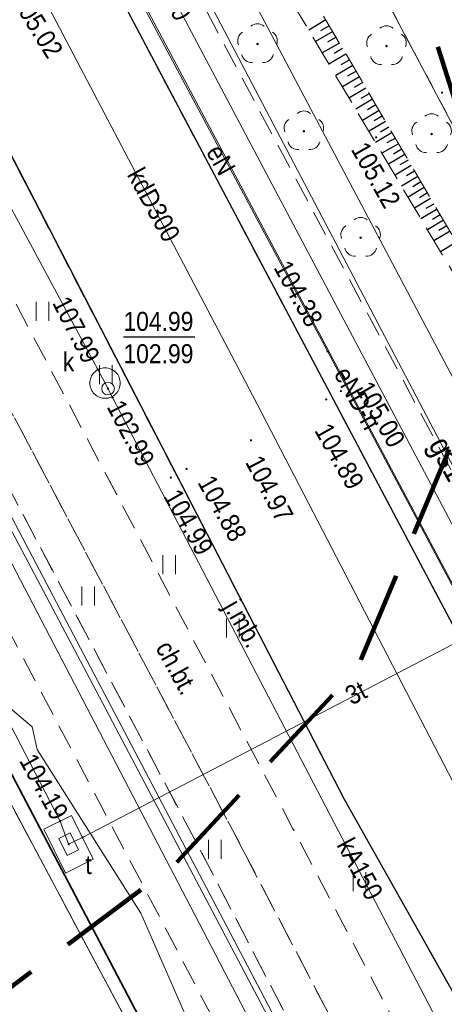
# Model space of a CAD drawing. Extents: x 7489187 to 7491099, y 5781939 to 5785132.
# Tile 189 of 217: x 7490459 to 7490475, y 5784303 to 5784342. Entities that reach past the tile are written whole.
import ezdxf
from ezdxf.enums import TextEntityAlignment as Align

# ---------------------------------------------------------------- set-up
doc = ezdxf.new("R2010")
doc.units = 0
doc.header["$MEASUREMENT"] = 0
for name, pattern in [('1.5_0.5', [2, 1.5, -0.5]), ('218-500', [1, 0.5, -0.5]), ('219-500', [0]), ('4', [1.8, 1.2, -0.6]), ('mz1.0_0.5', [1.5, 1, -0.5]), ('mz1.25_0.5', [1.75, 1.25, -0.5])]:
    doc.linetypes.add(name, pattern=pattern)
doc.layers.get('0').update_dxf_attribs({"linetype": 'CONTINUOUS', "lineweight": 5})
for name, color, linetype, transparency in [('0 Inne (niezydentyfikowane)', 7, 'CONTINUOUS', 0.8), ('217-Granica konturu klasyfikcyjnego', 7, 'CONTINUOUS', 0.8), ('218-Granica użytku', 7, 'CONTINUOUS', 0.8), ('219-Linia granicy', 7, 'CONTINUOUS', 0.8), ('583-Oś przewodu-SGPOD', 7, 'CONTINUOUS', 0.8), ('583-Oś przewodu-SGPOD-Atr17', 7, 'CONTINUOUS', 0.8), ('chodnik (powierzchnia)', 7, 'CONTINUOUS', 0.8), ('chodnik (powierzchnia)-Atr17', 7, 'CONTINUOUS', 0.8), ('drzewo liściaste (punkt)', 7, 'CONTINUOUS', 0.8), ('jezdnia (powierzchnia)', 7, 'CONTINUOUS', 0.8), ('jezdnia (powierzchnia)-Atr17', 7, 'CONTINUOUS', 0.8), ('komora podziemna - przewód kanalizacyjny (powierzchnia)', 7, 'CONTINUOUS', 0.8), ('komora podziemna - przewód telekomunikacyjny (powierzchnia)', 7, 'CONTINUOUS', 0.8), ('krawężnik (linia)', 7, 'CONTINUOUS', 0.8), ('Obszar opracowania', 7, 'CONTINUOUS', 0.8), ('ogrodzenie trwałe (linia)', 7, 'CONTINUOUS', 0.8), ('przewód elektroenergetyczny (linia)', 7, 'CONTINUOUS', 0.8), ('przewód elektroenergetyczny (linia)-Atr1', 7, 'CONTINUOUS', 0.8), ('przewód kanalizacyjny (linia)', 7, 'CONTINUOUS', 0.8), ('przewód kanalizacyjny (linia)-Atr1', 7, 'CONTINUOUS', 0.8), ('przewód telekomunikacyjny (linia)', 7, 'CONTINUOUS', 0.8), ('przewód telekomunikacyjny (linia)-Atr1', 7, 'CONTINUOUS', 0.8), ('przewód wodociągowy (linia)', 7, 'CONTINUOUS', 0.8), ('przewód wodociągowy (linia)-Atr1', 7, 'CONTINUOUS', 0.8), ('punkt o określonej wysokości (sieć elektroenergetyczna)', 7, 'CONTINUOUS', 0.8), ('punkt o określonej wysokości (sieć elektroenergetyczna)-Atr2', 7, 'CONTINUOUS', 0.8), ('punkt o określonej wysokości (sieć kanalizacyjna)', 7, 'CONTINUOUS', 0.8), ('punkt o określonej wysokości (sieć kanalizacyjna)-Atr2', 7, 'CONTINUOUS', 0.8), ('punkt o określonej wysokości (sieć kanalizacyjna)-Atr3', 7, 'CONTINUOUS', 0.8), ('punkt o określonej wysokości (sieć telekomunikacyjna)', 7, 'CONTINUOUS', 0.8), ('punkt o określonej wysokości (sieć telekomunikacyjna)-Atr2', 7, 'CONTINUOUS', 0.8), ('punkt wysokościowy sztuczny', 7, 'CONTINUOUS', 0.8), ('punkt wysokościowy sztuczny-Atr2', 7, 'CONTINUOUS', 0.8), ('skarpa nieumocniona (powierzchnia)', 7, 'CONTINUOUS', 0.8), ('trawnik (powierzchnia)', 7, 'CONTINUOUS', 0.8), ('trawnik (powierzchnia) - symbol', 7, 'CONTINUOUS', 0.8), ('właz okrągły - siec kanalizacyjna (punkt)', 7, 'CONTINUOUS', 0.8), ('właz okrągły - siec kanalizacyjna (punkt)-Atr17', 7, 'CONTINUOUS', 0.8), ('właz prostokątny - siec telekomunikacyjna (punkt)', 7, 'CONTINUOUS', 0.8), ('właz prostokątny - siec telekomunikacyjna (punkt)-Atr17', 7, 'CONTINUOUS', 0.8)]:
    doc.layers.add(name, color=color, linetype=linetype, transparency=transparency)
doc.styles.get("Standard").update_dxf_attribs({"font": 'txt', "width": 0.75})
doc.linetypes.add('902-500', pattern='A,3.75,0,[1,ksztalty.shx,S=0.5,R=0,X=0,Y=0],3.75', length=7.5)

# ---------------------------------------------------------------- blocks, each defined once
blk = doc.blocks.new('PW01')
at = {"linetype": 'Continuous', "lineweight": 13}
h = blk.add_hatch(color=0, dxfattribs=at)
edge = h.paths.add_edge_path()
edge.add_arc((0, 0), 0.045, 0, 360)
blk = doc.blocks.new('US22')
at = {"color": 0, "linetype": 'Continuous', "lineweight": 13}
blk.add_circle((0, 0), 0.25, dxfattribs=at)
blk = doc.blocks.new('TU04')
at = {"color": 0, "linetype": 'Continuous', "lineweight": 13}
for p, q in [((0, 0), (0, 0.75)), ((0.5, 0), (0.5, 0.75))]:
    blk.add_line(p, q, dxfattribs=at)
blk = doc.blocks.new('OP021')
at = {"linetype": 'Continuous', "lineweight": 13}
h = blk.add_hatch(color=0, dxfattribs=at)
edge = h.paths.add_edge_path()
edge.add_arc((0, 0), 0.05, 0, 360)
at = {"color": 0, "linetype": 'Continuous', "lineweight": 13}
for centre, start, end in [((0, 0.4), 49.272, 130.728), ((-0.38, 0.124), 121.308, 202.548), ((0.38, 0.124), 337.452, 58.692), ((-0.235, -0.324), 193.221, 274.871), ((0.235, -0.324), 265.129, 346.779)]:
    blk.add_arc(centre, 0.4, start, end, dxfattribs=at)
blk = doc.blocks.new('US22B')
at = {"color": 0, "linetype": 'Continuous', "lineweight": 0}
blk.add_lwpolyline([(-0.375, -0.25), (0.375, -0.25), (0.375, 0.25), (-0.375, 0.25)], close=True, dxfattribs=at)
blk = doc.blocks.new('PW02')
at = {"linetype": 'Continuous', "lineweight": 13}
h = blk.add_hatch(color=0, dxfattribs=at)
edge = h.paths.add_edge_path()
edge.add_arc((0, 0), 0.045, 0, 360)

msp = doc.modelspace()

# ---------------------------------------------------------------- linework, layer by layer
at = {"layer": '0 Inne (niezydentyfikowane)', "color": 7, "linetype": 'Continuous', "lineweight": 25, "flags": 128}
for points in [[(7490470.62, 5784341.63), (7490469.94, 5784341.23)], [(7490470.75, 5784341.4), (7490470.41, 5784341.2)], [(7490470.89, 5784341.18), (7490470.21, 5784340.78)], [(7490471.02, 5784340.95), (7490470.68, 5784340.75)], [(7490471.15, 5784340.72), (7490470.47, 5784340.33)], [(7490471.28, 5784340.5), (7490470.94, 5784340.3)], [(7490471.41, 5784340.28), (7490470.74, 5784339.88)], [(7490471.68, 5784339.83), (7490471.01, 5784339.44)], [(7490471.54, 5784340.05), (7490471.21, 5784339.86)], [(7490471.94, 5784339.38), (7490471.27, 5784338.99)], [(7490471.81, 5784339.61), (7490471.47, 5784339.41)], [(7490472.2, 5784338.94), (7490471.53, 5784338.55)], [(7490472.07, 5784339.16), (7490471.73, 5784338.97)], [(7490472.33, 5784338.72), (7490472, 5784338.53)], [(7490472.46, 5784338.5), (7490471.8, 5784338.11)], [(7490472.59, 5784338.28), (7490472.26, 5784338.09)], [(7490472.72, 5784338.06), (7490472.06, 5784337.67)], [(7490472.84, 5784337.84), (7490472.52, 5784337.65)], [(7490472.97, 5784337.62), (7490472.32, 5784337.24)], [(7490473.1, 5784337.4), (7490472.77, 5784337.21)], [(7490473.23, 5784337.19), (7490472.58, 5784336.8)], [(7490473.36, 5784336.97), (7490473.03, 5784336.78)], [(7490473.49, 5784336.75), (7490472.83, 5784336.37)], [(7490473.74, 5784336.32), (7490473.09, 5784335.94)], [(7490473.61, 5784336.53), (7490473.29, 5784336.34)], [(7490473.99, 5784335.89), (7490473.35, 5784335.51)], [(7490473.87, 5784336.1), (7490473.54, 5784335.91)], [(7490474.25, 5784335.45), (7490473.6, 5784335.08)], [(7490474.12, 5784335.67), (7490473.8, 5784335.48)], [(7490474.37, 5784335.24), (7490474.05, 5784335.05)], [(7490474.5, 5784335.02), (7490473.86, 5784334.64)], [(7490474.63, 5784334.81), (7490474.31, 5784334.62)], [(7490474.75, 5784334.59), (7490474.11, 5784334.21)], [(7490474.88, 5784334.37), (7490474.56, 5784334.19)], [(7490475.01, 5784334.16), (7490474.37, 5784333.78)], [(7490475.13, 5784333.94), (7490474.82, 5784333.76)], [(7490475.26, 5784333.73), (7490474.63, 5784333.35)], [(7490475.39, 5784333.51), (7490475.07, 5784333.32)], [(7490475.52, 5784333.3), (7490474.88, 5784332.92)], [(7490475.77, 5784332.86), (7490475.14, 5784332.49)]]:
    msp.add_lwpolyline(points, dxfattribs=at)
at = {"layer": '217-Granica konturu klasyfikcyjnego', "color": 3, "linetype": '1.5_0.5', "lineweight": 18, "flags": 128}
msp.add_lwpolyline([(7490463.54, 5784300.68), (7490451.25, 5784323.72)], dxfattribs=at)
at = {"layer": '218-Granica użytku', "color": 3, "linetype": '218-500', "lineweight": 18, "flags": 128}
for points in [[(7490487.01, 5784316.04), (7490467.65, 5784352.51)], [(7490467.65, 5784352.51), (7490487.01, 5784316.04)], [(7490463.54, 5784300.68), (7490451.25, 5784323.72)], [(7490451.25, 5784323.72), (7490463.54, 5784300.68)]]:
    msp.add_lwpolyline(points, dxfattribs=at)
at = {"layer": '219-Linia granicy', "color": 7, "linetype": '219-500', "lineweight": 18, "flags": 128}
for points in [[(7490487.01, 5784316.04), (7490467.65, 5784352.51)], [(7490496.44, 5784238.92), (7490451.25, 5784323.72)]]:
    msp.add_lwpolyline(points, dxfattribs=at)
at = {"layer": '583-Oś przewodu-SGPOD', "color": 52, "linetype": 'Continuous', "lineweight": 18, "flags": 128}
msp.add_lwpolyline([(7490461.24, 5784351.44), (7490482.58, 5784310.82), (7490483.22, 5784310.14), (7490484.28, 5784309.5), (7490486.66, 5784308.8), (7490487.76, 5784308.18), (7490488.38, 5784307.37), (7490493.64, 5784298), (7490493.87, 5784297.7)], dxfattribs=at)
at = {"layer": 'chodnik (powierzchnia)', "color": 7, "linetype": 'mz1.0_0.5', "lineweight": 18, "flags": 128}
for points in [[(7490449.49, 5784367.1), (7490463.26, 5784341.09), (7490478.57, 5784312.2), (7490480.97, 5784313.72), (7490465.74, 5784342.29), (7490464.069, 5784345.455), (7490451.95, 5784368.34), (7490442.958, 5784385.371), (7490438.82, 5784393.1), (7490435.63, 5784399.25), (7490437.33, 5784400.13), (7490435.16, 5784404.21), (7490433.39, 5784403.31), (7490416.6, 5784434.5), (7490414.41, 5784433.3), (7490427.02, 5784409.78), (7490426.99, 5784409.82), (7490430.89, 5784402.5), (7490429.44, 5784402.49), (7490430.43, 5784401.18), (7490431.36, 5784399.89), (7490432.48, 5784399.49)], [(7490467.36, 5784308.87), (7490475.24, 5784293.78), (7490477.178, 5784294.766), (7490469.32, 5784309.73), (7490454.19, 5784338.38), (7490452.29, 5784337.36)], [(7490450.99, 5784336.64), (7490448.7, 5784335.32), (7490449.03, 5784334.76), (7490463.61, 5784307.1), (7490476, 5784283.51), (7490490.07, 5784257.02), (7490492.29, 5784258.12), (7490478.33, 5784284.76), (7490476.12, 5784288.81), (7490473.32, 5784294.14), (7490465.96, 5784308.32)]]:
    msp.add_lwpolyline(points, close=True, dxfattribs=at)
at = {"layer": 'jezdnia (powierzchnia)', "color": 7, "linetype": '1.5_0.5', "lineweight": 18, "flags": 128}
msp.add_lwpolyline([(7490493.35, 5784270.83), (7490499.77, 5784274.09), (7490493.73, 5784285.36), (7490492.621, 5784287.291), (7490492.252, 5784288.22), (7490491.965, 5784289.178), (7490491.764, 5784290.157), (7490491.65, 5784291.15), (7490491.65, 5784292.28), (7490491.691, 5784293.292), (7490491.834, 5784294.281), (7490492.054, 5784295.256), (7490492.35, 5784296.211), (7490492.72, 5784297.14), (7490493.025, 5784297.777), (7490493.516, 5784298.648), (7490494.074, 5784299.478), (7490494.696, 5784300.261), (7490495.377, 5784300.992), (7490496.114, 5784301.668), (7490496.902, 5784302.284), (7490497.735, 5784302.836), (7490498.61, 5784303.32), (7490495.34, 5784308.14), (7490494.599, 5784307.691), (7490493.706, 5784307.24), (7490492.779, 5784306.866), (7490491.824, 5784306.57), (7490490.848, 5784306.354), (7490489.858, 5784306.22), (7490488.859, 5784306.168), (7490487.86, 5784306.2), (7490487.406, 5784306.242), (7490486.419, 5784306.397), (7490485.448, 5784306.637), (7490484.503, 5784306.961), (7490483.588, 5784307.365), (7490482.712, 5784307.847), (7490481.882, 5784308.403), (7490481.102, 5784309.029), (7490480.38, 5784309.72), (7490479.67, 5784310.533), (7490479.084, 5784311.342), (7490478.57, 5784312.2), (7490463.26, 5784341.09), (7490449.49, 5784367.1), (7490432.48, 5784399.49), (7490431.36, 5784399.89), (7490430.43, 5784401.18), (7490429.44, 5784402.49), (7490427.49, 5784404.98), (7490425.54, 5784407.29), (7490423.56, 5784409.54), (7490421.46, 5784411.7), (7490419.33, 5784413.8), (7490417.15, 5784415.87), (7490414.92, 5784417.89), (7490407.31, 5784424.39), (7490405.7, 5784425.76), (7490403.51, 5784427.79), (7490402.84, 5784428.52), (7490402.14, 5784429.55), (7490401.59, 5784430.64), (7490401.21, 5784431.65), (7490400.95, 5784432.63), (7490400.8, 5784433.59), (7490400.75, 5784434.8), (7490398.9, 5784433.41), (7490398.57, 5784434.42), (7490398.39, 5784435.78), (7490398.35, 5784437.3), (7490398.56, 5784438.62), (7490398.89, 5784439.77), (7490399.51, 5784441.22), (7490400.22, 5784442.42), (7490401.26, 5784443.54), (7490402.43, 5784444.54), (7490392.68, 5784441.86), (7490392.9, 5784440.88), (7490392.94, 5784439.85), (7490392.73, 5784438.87), (7490392.36, 5784437.96), (7490391.82, 5784437.13), (7490391.08, 5784436.43), (7490390.22, 5784435.88), (7490389.27, 5784435.54), (7490388.26, 5784435.39), (7490387.25, 5784435.46), (7490386.31, 5784435.73), (7490385.37, 5784436.21), (7490384.52, 5784436.93), (7490383.97, 5784437.63), (7490372.91, 5784432.64), (7490378.92, 5784428.22), (7490379.774, 5784428.739), (7490380.166, 5784428.946), (7490381.077, 5784429.357), (7490382.02, 5784429.69), (7490383.116, 5784429.969), (7490384.102, 5784430.136), (7490385.1, 5784430.2), (7490386.099, 5784430.161), (7490387.052, 5784430.027), (7490388.031, 5784429.823), (7490388.99, 5784429.54), (7490389.981, 5784429.156), (7490390.88, 5784428.719), (7490391.742, 5784428.212), (7490393.17, 5784426.96), (7490394.74, 5784425.56), (7490395.46, 5784424.98), (7490412.33, 5784410.59), (7490414.17, 5784408.86), (7490414.882, 5784408.158), (7490415.573, 5784407.435), (7490416.24, 5784406.69), (7490416.884, 5784405.925), (7490417.21, 5784405.52), (7490417.817, 5784404.725), (7490418.399, 5784403.912), (7490418.956, 5784403.082), (7490419.487, 5784402.234), (7490420.02, 5784401.32), (7490420.589, 5784400.498), (7490421.08, 5784399.627), (7490421.487, 5784398.714), (7490421.808, 5784397.768), (7490422, 5784396.99), (7490422.158, 5784396.003), (7490422.223, 5784395.005), (7490422.195, 5784394.006), (7490422.14, 5784393.46), (7490421.911, 5784392.487), (7490421.585, 5784391.542), (7490421.166, 5784390.635), (7490420.84, 5784390.06), (7490420.276, 5784389.235), (7490419.632, 5784388.47), (7490419.34, 5784388.17), (7490417.08, 5784386.72), (7490420.45, 5784375.62), (7490420.367, 5784376.449), (7490420.41, 5784377.447), (7490420.608, 5784378.426), (7490420.955, 5784379.363), (7490421.443, 5784380.235), (7490422.06, 5784381.02), (7490424.41, 5784382.28), (7490427.04, 5784383.51), (7490429.31, 5784383.84), (7490430.3, 5784383.71), (7490431.257, 5784383.421), (7490432.17, 5784382.97), (7490432.981, 5784382.387), (7490433.686, 5784381.679), (7490434.4, 5784380.63), (7490438.13, 5784373.51), (7490438.522, 5784372.591), (7490438.802, 5784371.631), (7490438.966, 5784370.645), (7490439.011, 5784369.647), (7490439.01, 5784369.61), (7490438.931, 5784368.614), (7490438.735, 5784367.634), (7490438.36, 5784366.53), (7490437.1, 5784364.34), (7490434.62, 5784361.99), (7490437.44, 5784356.36), (7490439.81, 5784357.56), (7490440.79, 5784357.94), (7490441.77, 5784358.135), (7490442.768, 5784358.18), (7490443.11, 5784358.16), (7490444.096, 5784357.999), (7490445.046, 5784357.69), (7490445.75, 5784357.35), (7490446.571, 5784356.781), (7490447.279, 5784356.077), (7490447.853, 5784355.26), (7490448.2, 5784354.55), (7490453.54, 5784345.1), (7490456.89, 5784338.8), (7490471.34, 5784310.89), (7490479.7, 5784296.05), (7490481.18, 5784293.46), (7490484.68, 5784287.36), (7490487.55, 5784281.94)], close=True, dxfattribs=at)
at = {"layer": 'komora podziemna - przewód kanalizacyjny (powierzchnia)', "color": 34, "linetype": 'Continuous', "lineweight": 18, "flags": 128}
msp.add_lwpolyline([(7490462.504, 5784327.306), (7490462.501, 5784327.247), (7490462.492, 5784327.189), (7490462.478, 5784327.132), (7490462.458, 5784327.076), (7490462.433, 5784327.023), (7490462.403, 5784326.973), (7490462.368, 5784326.925), (7490462.328, 5784326.882), (7490462.285, 5784326.842), (7490462.237, 5784326.807), (7490462.187, 5784326.777), (7490462.134, 5784326.752), (7490462.078, 5784326.732), (7490462.021, 5784326.718), (7490461.963, 5784326.709), (7490461.904, 5784326.706), (7490461.845, 5784326.709), (7490461.787, 5784326.718), (7490461.73, 5784326.732), (7490461.674, 5784326.752), (7490461.621, 5784326.777), (7490461.571, 5784326.807), (7490461.523, 5784326.842), (7490461.48, 5784326.882), (7490461.44, 5784326.925), (7490461.405, 5784326.973), (7490461.375, 5784327.023), (7490461.35, 5784327.076), (7490461.33, 5784327.132), (7490461.316, 5784327.189), (7490461.307, 5784327.247), (7490461.304, 5784327.306), (7490461.307, 5784327.365), (7490461.316, 5784327.423), (7490461.33, 5784327.48), (7490461.35, 5784327.536), (7490461.375, 5784327.589), (7490461.405, 5784327.639), (7490461.44, 5784327.687), (7490461.48, 5784327.73), (7490461.523, 5784327.77), (7490461.571, 5784327.805), (7490461.621, 5784327.835), (7490461.674, 5784327.86), (7490461.73, 5784327.88), (7490461.787, 5784327.894), (7490461.845, 5784327.903), (7490461.904, 5784327.906), (7490461.963, 5784327.903), (7490462.021, 5784327.894), (7490462.078, 5784327.88), (7490462.134, 5784327.86), (7490462.187, 5784327.835), (7490462.237, 5784327.805), (7490462.285, 5784327.77), (7490462.328, 5784327.73), (7490462.368, 5784327.687), (7490462.403, 5784327.639), (7490462.433, 5784327.589), (7490462.458, 5784327.536), (7490462.478, 5784327.48), (7490462.492, 5784327.423), (7490462.501, 5784327.365)], close=True, dxfattribs=at)
at = {"layer": 'komora podziemna - przewód telekomunikacyjny (powierzchnia)', "color": 30, "linetype": 'Continuous', "lineweight": 18, "flags": 128}
msp.add_lwpolyline([(7490460.582, 5784310.247), (7490461.437, 5784308.523), (7490460.348, 5784307.983), (7490459.493, 5784309.707)], close=True, dxfattribs=at)
at = {"layer": 'krawężnik (linia)', "color": 7, "linetype": 'Continuous', "lineweight": 25, "flags": 128}
for points in [[(7490432.48, 5784399.49), (7490449.49, 5784367.1), (7490463.26, 5784341.09), (7490478.57, 5784312.2), (7490479.084, 5784311.342), (7490479.67, 5784310.533), (7490480.38, 5784309.72), (7490481.102, 5784309.029), (7490481.882, 5784308.403), (7490482.712, 5784307.847), (7490483.588, 5784307.365), (7490484.503, 5784306.961), (7490485.448, 5784306.637), (7490486.419, 5784306.397), (7490487.406, 5784306.242), (7490487.86, 5784306.2), (7490488.859, 5784306.168), (7490489.858, 5784306.22), (7490490.848, 5784306.354), (7490491.824, 5784306.57), (7490492.779, 5784306.866), (7490493.706, 5784307.24), (7490494.599, 5784307.691), (7490495.34, 5784308.14)], [(7490448.7, 5784335.32), (7490450.99, 5784336.64), (7490452.29, 5784337.36), (7490454.19, 5784338.38), (7490454.84, 5784338.75), (7490456.89, 5784338.8), (7490471.34, 5784310.89), (7490479.7, 5784296.05), (7490481.18, 5784293.46), (7490484.68, 5784287.36), (7490487.55, 5784281.94), (7490493.35, 5784270.83)]]:
    msp.add_lwpolyline(points, dxfattribs=at)
at = {"layer": 'Obszar opracowania', "color": 132, "linetype": '4', "lineweight": 200, "ltscale": 3, "flags": 128}
msp.add_lwpolyline([(7490308.01, 5784389.52), (7490316.37, 5784399.26), (7490368.28, 5784438.36), (7490379.98, 5784443.72), (7490392.84, 5784443.68), (7490403.31, 5784441.36), (7490411.83, 5784439.47), (7490423.51, 5784434.05), (7490431.84, 5784424.24), (7490448.06, 5784393.68), (7490473.16, 5784346.39), (7490476.39, 5784336.34), (7490475.94, 5784325.78), (7490471.85, 5784316.04), (7490464.65, 5784308.32), (7490428.65, 5784281.35), (7490426.2, 5784279.52), (7490416.78, 5784274.8), (7490406.31, 5784273.62), (7490396.08, 5784276.14), (7490387.35, 5784282.04), (7490363.54, 5784305.17), (7490313.51, 5784353.79), (7490306.43, 5784364.49), (7490304.48, 5784377.18)], close=True, dxfattribs=at)
at = {"layer": 'ogrodzenie trwałe (linia)', "color": 7, "linetype": '902-500', "lineweight": 35, "flags": 128}
msp.add_lwpolyline([(7490447.7, 5784332.03), (7490451.76, 5784324.2), (7490453.11, 5784321.58), (7490471.94, 5784285.74), (7490496.44, 5784238.92)], dxfattribs=at)
at = {"layer": 'przewód elektroenergetyczny (linia)', "color": 1, "linetype": 'Continuous', "lineweight": 18, "flags": 128}
for points in [[(7490396.8, 5784429.77), (7490402.53, 5784425.7), (7490405.15, 5784420.4), (7490420.97, 5784390.11), (7490429.47, 5784374.83), (7490435.57, 5784362.95), (7490444.66, 5784345.66), (7490450.28, 5784335.15), (7490451.99, 5784331.44), (7490457.91, 5784320.79), (7490477.93, 5784282.38)], [(7490421.693, 5784390.595), (7490424.269, 5784385.679), (7490426.238, 5784381.983), (7490437.931, 5784359.825), (7490461.3, 5784315.636), (7490484.625, 5784271.423), (7490498.7, 5784244.938), (7490507.906, 5784227.187), (7490521.207, 5784202.158), (7490531.465, 5784182.824), (7490532.151, 5784181.531), (7490575.609, 5784099.621), (7490588.897, 5784096.867), (7490610.626, 5784101.715)], [(7490462.19, 5784344.64), (7490478.946, 5784313.125)], [(7490462.2, 5784344.69), (7490462.27, 5784344.31), (7490470.68, 5784328.56), (7490478.75, 5784313.42), (7490479.01, 5784312.99)], [(7490501.36, 5784297.47), (7490496.76, 5784294.48), (7490494.39, 5784293.26), (7490493.15, 5784291.94), (7490478.92, 5784284.08), (7490478.01, 5784284.39), (7490450.96, 5784335.79)]]:
    msp.add_lwpolyline(points, dxfattribs=at)
at = {"layer": 'przewód kanalizacyjny (linia)', "color": 34, "linetype": 'Continuous', "lineweight": 18, "flags": 128}
for points in [[(7490446.99, 5784355.047), (7490461.614, 5784327.845), (7490461.904, 5784327.306)], [(7490453.696, 5784353.493), (7490467.716, 5784326.83), (7490476.933, 5784309.083)], [(7490461.904, 5784327.306), (7490462.198, 5784326.743), (7490477.422, 5784297.555), (7490477.716, 5784296.991)]]:
    msp.add_lwpolyline(points, dxfattribs=at)
at = {"layer": 'przewód telekomunikacyjny (linia)', "color": 30, "linetype": 'Continuous', "lineweight": 18, "flags": 128}
for points in [[(7490459.215, 5784358.559), (7490475.642, 5784327.502), (7490481.689, 5784315.919), (7490490.049, 5784299.909), (7490490.891, 5784298.295), (7490500.917, 5784279.422), (7490503.789, 5784274.015), (7490512.533, 5784257.426), (7490524.973, 5784233.825), (7490528.255, 5784227.599), (7490546.014, 5784193.957), (7490548.418, 5784189.393), (7490557.308, 5784172.517), (7490559.209, 5784168.886), (7490572.667, 5784143.182), (7490581.974, 5784125.555), (7490598.539, 5784116.812), (7490600.772, 5784115.633), (7490601.453, 5784114.874), (7490602.056, 5784113.649), (7490613.142, 5784071.967)], [(7490460.465, 5784309.115), (7490460.134, 5784310.025), (7490448.098, 5784333.264), (7490444.78, 5784339.67), (7490444.295, 5784340.405)], [(7490448.098, 5784333.264), (7490454.445, 5784321.965), (7490458.083, 5784314.549), (7490459.028, 5784313.743), (7490459.224, 5784312.858), (7490463.317, 5784306.405), (7490466.544, 5784299.033), (7490477.269, 5784277.88), (7490481.098, 5784271.052), (7490483.933, 5784271.837), (7490487.426, 5784264.575), (7490488.37, 5784261.826), (7490486.796, 5784260.567), (7490497.266, 5784240.298), (7490500.313, 5784235.23), (7490506.873, 5784221.64), (7490510.378, 5784214.73)], [(7490483.185, 5784320.94), (7490482.657, 5784320.658), (7490461.009, 5784309.387), (7490460.465, 5784309.115)]]:
    msp.add_lwpolyline(points, dxfattribs=at)
at = {"layer": 'przewód wodociągowy (linia)', "color": 5, "linetype": 'Continuous', "lineweight": 18, "flags": 128}
msp.add_lwpolyline([(7490410.42, 5784445.39), (7490417.66, 5784431.66), (7490452.52, 5784365.31), (7490460.84, 5784349.61), (7490463.18, 5784345.18), (7490485.61, 5784302.84), (7490485.92, 5784302.31), (7490486.08, 5784302.09), (7490486.34, 5784301.4), (7490486.73, 5784300.69), (7490490.5, 5784293.41)], dxfattribs=at)
at = {"layer": 'punkt o określonej wysokości (sieć kanalizacyjna)-Atr2', "color": 7, "flags": 128}
msp.add_lwpolyline([(7490462.63, 5784329.134), (7490465.447, 5784329.134)], dxfattribs=at)
at = {"layer": 'skarpa nieumocniona (powierzchnia)', "color": 7, "linetype": 'mz1.25_0.5', "lineweight": 18, "flags": 128}
msp.add_lwpolyline([(7490452.209, 5784375.004), (7490463.331, 5784352.328), (7490486.731, 5784313.023), (7490491.554, 5784313.322), (7490489.62, 5784313.766), (7490487.261, 5784313.305), (7490464.753, 5784351.612), (7490464.055, 5784352.712), (7490461.005, 5784358.451)], close=True, dxfattribs=at)
at = {"layer": 'trawnik (powierzchnia)', "color": 7, "linetype": 'mz1.0_0.5', "lineweight": 18, "flags": 128}
for points in [[(7490454.19, 5784338.38), (7490469.32, 5784309.73), (7490477.178, 5784294.766), (7490479.7, 5784296.05), (7490471.34, 5784310.89), (7490456.89, 5784338.8), (7490454.84, 5784338.75)], [(7490452.29, 5784337.36), (7490450.99, 5784336.64), (7490465.96, 5784308.32), (7490473.32, 5784294.14), (7490473.646, 5784293.766), (7490473.96, 5784293.6), (7490474.452, 5784293.539), (7490474.59, 5784293.56), (7490475.069, 5784293.701), (7490475.24, 5784293.78), (7490467.36, 5784308.87)]]:
    msp.add_lwpolyline(points, close=True, dxfattribs=at)

# ---------------------------------------------------------------- block references
at = {"layer": 'drzewo liściaste (punkt)', "color": 94, "linetype": 'Continuous', "lineweight": 13}
for p in [(7490467.92, 5784340.68), (7490473.01, 5784340.6), (7490469.75, 5784337.24), (7490474.79, 5784337.13), (7490471.99, 5784333.04)]:
    msp.add_blockref('OP021', p, dxfattribs=at)
at = {"layer": 'punkt o określonej wysokości (sieć elektroenergetyczna)', "color": 1, "linetype": 'Continuous', "lineweight": 13}
msp.add_blockref('PW01', (7490470.68, 5784328.56), dxfattribs=at)
at = {"layer": 'punkt o określonej wysokości (sieć kanalizacyjna)', "color": 34, "linetype": 'Continuous', "lineweight": 13}
for p in [(7490461.61, 5784327.85), (7490462.02, 5784327.09), (7490462.2, 5784326.74)]:
    msp.add_blockref('PW01', p, dxfattribs=at)
at = {"layer": 'punkt o określonej wysokości (sieć telekomunikacyjna)', "color": 30, "linetype": 'Continuous', "lineweight": 13}
for p in [(7490460.13, 5784310.03), (7490461.01, 5784309.39)]:
    msp.add_blockref('PW01', p, dxfattribs=at)
at = {"layer": 'punkt o określonej wysokości (sieć telekomunikacyjna)', "color": 30, "linetype": 'Continuous', "lineweight": 13, "rotation": 116.282}
msp.add_blockref('PW01', (7490460.47, 5784309.12), dxfattribs=at)
at = {"layer": 'punkt wysokościowy sztuczny', "color": 7, "linetype": 'Continuous', "lineweight": 13}
for p in [(7490475.2, 5784338.76), (7490472.6, 5784337), (7490471.21, 5784326.99), (7490470.63, 5784326.66), (7490467.66, 5784325.05), (7490465.12, 5784323.92), (7490464.5, 5784323.58)]:
    msp.add_blockref('PW02', p, dxfattribs=at)
at = {"layer": 'trawnik (powierzchnia) - symbol', "color": 7, "linetype": 'Continuous', "lineweight": 18}
for p in [(7490459.19, 5784329.766), (7490461.69, 5784327.266), (7490464.19, 5784319.766), (7490460.99, 5784318.539), (7490466.69, 5784317.266), (7490465.99, 5784308.539), (7490471.69, 5784307.266)]:
    msp.add_blockref('TU04', p, dxfattribs=at)
at = {"layer": 'właz okrągły - siec kanalizacyjna (punkt)', "color": 7, "linetype": 'Continuous', "lineweight": 18}
msp.add_blockref('US22', (7490462.02, 5784327.09), dxfattribs=at)
at = {"layer": 'właz prostokątny - siec telekomunikacyjna (punkt)', "color": 7, "linetype": 'Continuous', "lineweight": 18, "rotation": 116.282}
msp.add_blockref('US22B', (7490460.47, 5784309.12), dxfattribs=at)

# ---------------------------------------------------------------- texts
at = {"layer": '583-Oś przewodu-SGPOD-Atr17', "color": 52, "width": 0.9}
msp.add_text('gs100/63', height=0.9, rotation=298.679, dxfattribs=at).set_placement((7490476.109, 5784323.136), align=Align.MIDDLE_CENTER)
at = {"layer": 'chodnik (powierzchnia)-Atr17', "color": 7, "width": 0.9}
msp.add_text('ch.bt.', height=0.75, rotation=298.633, dxfattribs=at).set_placement((7490464.734, 5784316.08), align=Align.MIDDLE_CENTER)
at = {"layer": 'jezdnia (powierzchnia)-Atr17', "color": 7, "width": 0.9}
msp.add_text('j.mb.', height=0.75, rotation=299.914, dxfattribs=at).set_placement((7490467.372, 5784317.827), align=Align.MIDDLE_CENTER)
at = {"layer": 'przewód elektroenergetyczny (linia)-Atr1', "color": 1, "width": 0.9}
for s, rotation, p in [('eN', 299.064, (7490466.479, 5784336.111)), ('eND-n', 298.962, (7490471.872, 5784326.713))]:
    msp.add_text(s, height=0.75, rotation=rotation, dxfattribs=at).set_placement(p, align=Align.MIDDLE_CENTER)
at = {"layer": 'przewód kanalizacyjny (linia)-Atr1', "color": 34, "width": 0.9}
for s, rotation, p in [('kdD300', 298.7, (7490463.829, 5784334.342)), ('kA150', 298.509, (7490471.968, 5784308.145))]:
    msp.add_text(s, height=0.75, rotation=rotation, dxfattribs=at).set_placement(p, align=Align.MIDDLE_CENTER)
at = {"layer": 'przewód telekomunikacyjny (linia)-Atr1', "color": 30, "width": 0.9}
msp.add_text('3t', height=0.75, rotation=27.504, dxfattribs=at).set_placement((7490471.799, 5784315.093), align=Align.MIDDLE_CENTER)
at = {"layer": 'przewód wodociągowy (linia)-Atr1', "color": 5, "width": 0.9}
msp.add_text('wo250', height=0.75, rotation=-62.087, dxfattribs=at).set_placement((7490463.779, 5784344.049), align=Align.MIDDLE_LEFT)
at = {"layer": 'punkt o określonej wysokości (sieć elektroenergetyczna)-Atr2', "color": 1, "width": 0.9}
msp.add_text('104.38', height=0.75, rotation=298.981, dxfattribs=at).set_placement((7490468.866, 5784332.047), align=Align.MIDDLE_LEFT)
at = {"layer": 'punkt o określonej wysokości (sieć kanalizacyjna)-Atr2', "color": 34, "width": 0.9}
for s, rotation, p in [('107.99', 297.139, (7490460.138, 5784330.643)), ('102.99', 297.528, (7490462.285, 5784326.549))]:
    msp.add_text(s, height=0.75, rotation=rotation, dxfattribs=at).set_placement(p, align=Align.MIDDLE_LEFT)
msp.add_text('104.99', height=0.75, dxfattribs=at).set_placement((7490462.63, 5784329.141), align=Align.BOTTOM_LEFT)
at = {"layer": 'punkt o określonej wysokości (sieć kanalizacyjna)-Atr3', "color": 34, "width": 0.9}
msp.add_text('102.99', height=0.75, dxfattribs=at).set_placement((7490462.63, 5784327.866), align=Align.BOTTOM_LEFT)
at = {"layer": 'punkt o określonej wysokości (sieć telekomunikacyjna)-Atr2', "color": 30, "width": 0.9}
msp.add_text('104.19', height=0.75, rotation=298.951, dxfattribs=at).set_placement((7490458.826, 5784312.596), align=Align.MIDDLE_LEFT)
at = {"layer": 'punkt wysokościowy sztuczny-Atr2', "color": 7, "width": 0.9}
for s, rotation, p in [('105.02', 301.663, (7490458.198, 5784342.397)), ('105.12', 299.515, (7490471.587, 5784336.532)), ('105.00', 299.703, (7490471.767, 5784327.089)), ('104.89', 299.529, (7490470.147, 5784325.438)), ('104.97', 297.818, (7490467.418, 5784324.189)), ('104.88', 299.095, (7490465.535, 5784323.39)), ('104.99', 299.721, (7490464.194, 5784322.838))]:
    msp.add_text(s, height=0.75, rotation=rotation, dxfattribs=at).set_placement(p)
at = {"layer": 'właz okrągły - siec kanalizacyjna (punkt)-Atr17', "color": 7, "width": 0.9}
msp.add_text('k', height=0.75, dxfattribs=at).set_placement((7490460.237, 5784327.55), align=Align.BOTTOM_LEFT)
at = {"layer": 'właz prostokątny - siec telekomunikacyjna (punkt)-Atr17', "color": 7, "width": 0.9}
msp.add_text('t', height=0.75, dxfattribs=at).set_placement((7490461.127, 5784307.717), align=Align.BOTTOM_LEFT)

doc.saveas('drawing.dxf')
